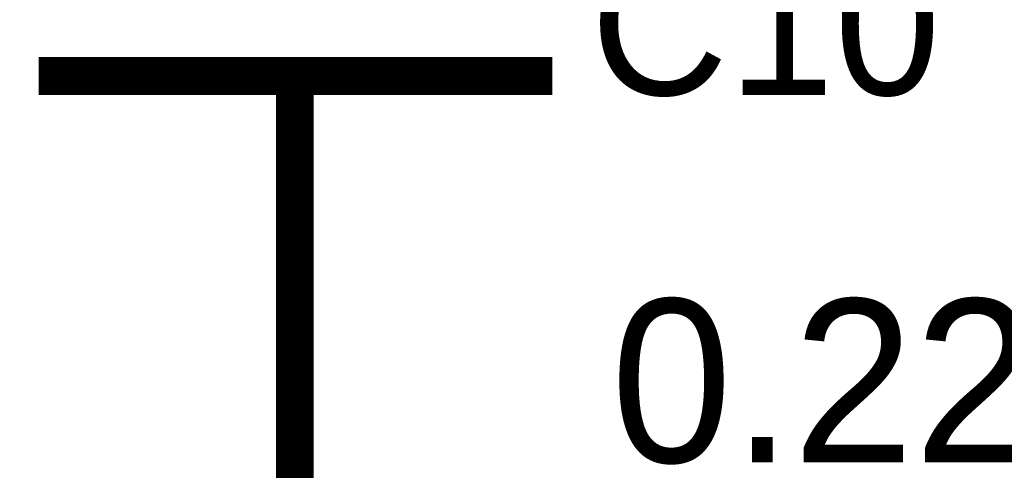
# Model space of a CAD drawing. Header units: inches. Extents: x 0 to 17, y 0 to 11.
# Tile 71 of 114: x 5.665 to 5.971, y 7.857 to 7.997. Entities that reach past the tile are written whole.
import ezdxf

# ---------------------------------------------------------------- set-up
doc = ezdxf.new("R2010")
doc.units = ezdxf.units.IN
doc.header["$MEASUREMENT"] = 0
doc.layers.add('Sheet', color=255, linetype='Continuous')

msp = doc.modelspace()

# ---------------------------------------------------------------- linework, layer by layer
at = {"layer": 'Sheet'}
for points in [[(5.6705, 7.98, 0.0118, 0.0118, 0), (5.83027, 7.98, 0.0118, 0.0118, 0)], [(5.75019, 7.94986, 0.0118, 0.0118, 0), (5.75019, 7.98, 0.0118, 0.0118, 0)], [(5.75019, 7.94986, 0.0118, 0.0118, 0), (5.75019, 7.84995, 0.0118, 0.0118, 0)]]:
    msp.add_lwpolyline(points, format="xyseb", dxfattribs=at)

# ---------------------------------------------------------------- texts
for s, height, p in [('C10', 0.044406, (5.84216, 7.97405)), ('0.22uF', 0.05075, (5.84851, 7.85986))]:
    msp.add_text(s, height=height, dxfattribs=at).set_placement(p)

doc.saveas('drawing.dxf')
